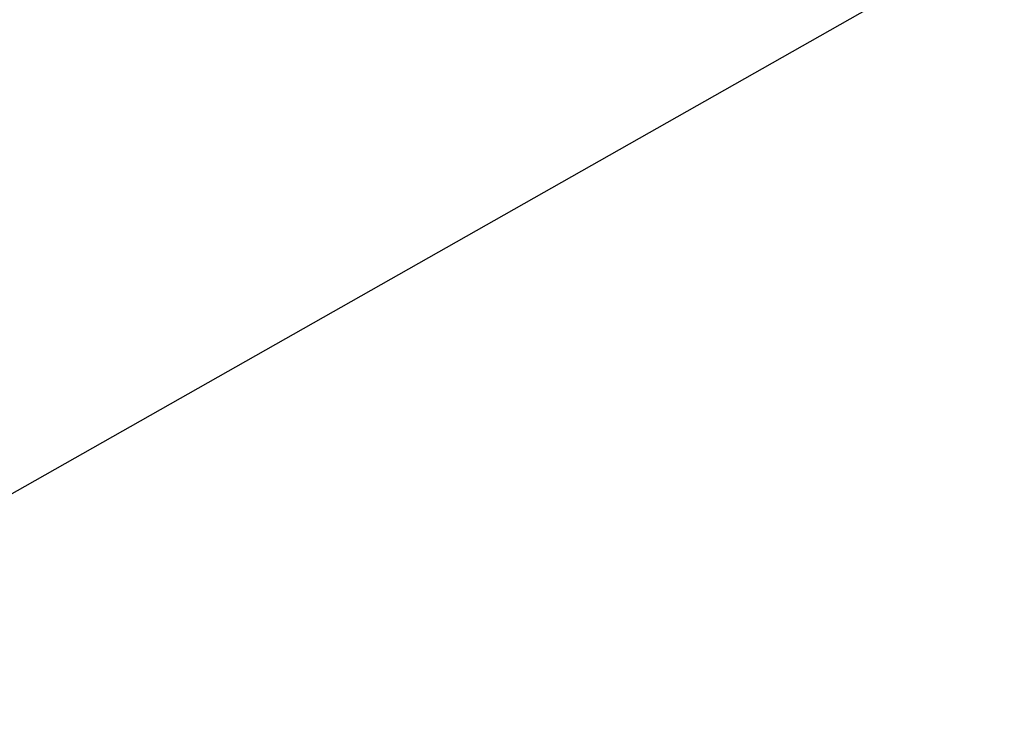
# Model space of a CAD drawing. Header units: millimetres. Extents: x 13873 to 18697, y 1443 to 6366.
# Tile 11 of 28: x 16141 to 16443, y 3611 to 3825. Entities that reach past the tile are written whole.
import ezdxf

# ---------------------------------------------------------------- set-up
doc = ezdxf.new("R2010")
doc.units = ezdxf.units.MM
doc.header["$PDSIZE"] = -1
doc.styles.add('标准汉字', font='gbenor.shx', dxfattribs={"bigfont": 'gbcbig.shx'})
doc.dimstyles.new('ISO-25', dxfattribs={"dimscale": 5, "dimtxt": 3.5, "dimasz": 4.5, "dimexe": 3.5, "dimexo": 0.625, "dimtad": 1, "dimdec": 1, "dimdsep": 46, "dimtxsty": '标准汉字', "dimcen": 2.5, "dimclrd": 1, "dimclre": 1, "dimadec": 0, "dimazin": 0, "dimtfac": 1, "dimtdec": 1, "dimtmove": 1, "dimatfit": 3, "dimfxl": 1, "dimarcsym": 0})

# ---------------------------------------------------------------- blocks, each defined once
blk = doc.blocks.new('*D69')
at = {"color": 1, "lineweight": -2, "transparency": 16777216}
for p, q in [((16788.6, 4047.75), (16724.23, 4011.3)), ((15834.46, 3507.51), (16704.65, 4000.22))]:
    blk.add_line(p, q, dxfattribs=at)
at = {"color": 1, "transparency": 16777216}
blk.add_solid([(16722.39, 4014.57), (16726.08, 4008.04), (16704.65, 4000.22)], dxfattribs=at)
at = {"layer": 'Defpoints', "color": 0, "transparency": 16777216}
for p in [(16704.65, 4000.22), (15834.46, 3507.51)]:
    blk.add_point(p, dxfattribs=at)
at = {"color": 0, "transparency": 16777216, "insert": (16760.36, 4045.4), "char_height": 17.5, "attachment_point": 5, "rotation": 29.5186, "style": '标准汉字'}
blk.add_mtext('R1000', dxfattribs=at)

msp = doc.modelspace()

# ---------------------------------------------------------------- linework, layer by layer
at = {"color": 4}
msp.add_arc((15834.46, 3507.51), 1000, 225, 135, dxfattribs=at)

# ---------------------------------------------------------------- dimensions: what is measured, and where the dimension line sits
dim = msp.add_radius_dim(center=(15834.46, 3507.51), mpoint=(16704.65, 4000.22), dimstyle='ISO-25')
dim.commit()
dim.dimension.update_dxf_attribs({"geometry": '*D69', "text_midpoint": (16760.36, 4045.4)})

doc.saveas('drawing.dxf')
